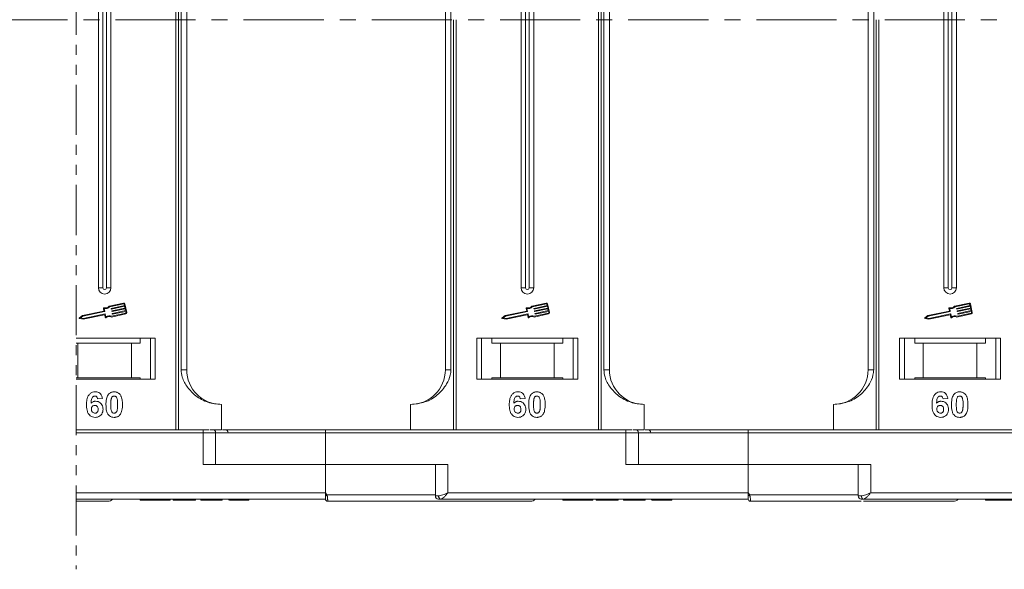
# Model space of a CAD drawing. Header units: millimetres. Extents: x -765 to 710, y 139 to 1172.
# Tile 24 of 76: x 181 to 337, y 358 to 445. Entities that reach past the tile are written whole.
import ezdxf

# ---------------------------------------------------------------- set-up
doc = ezdxf.new("R2010")
doc.units = ezdxf.units.MM
doc.linetypes.add('CENTERX2', pattern=[20.32, 12.7, -2.54, 2.54, -2.54])
doc.linetypes.add('PHANTOM2', pattern=[31.75, 15.875, -3.175, 3.175, -3.175, 3.175, -3.175])

msp = doc.modelspace()

# ---------------------------------------------------------------- linework, layer by layer
at = {"color": 3, "linetype": 'PHANTOM2', "lineweight": 9, "ltscale": 0.5}
msp.add_line((190.394, 530.418), (190.393, 358.354), dxfattribs=at)
at = {"color": 7, "linetype": 'Continuous', "lineweight": 15}
for p, q in [((206.201, 510.493), (206.201, 445.493)), ((206.62, 445.493), (206.62, 510.493)), ((273.201, 510.493), (273.201, 445.493)), ((273.62, 445.493), (273.62, 510.493)), ((207.028, 500.993), (207.028, 445.493)), ((207.913, 445.493), (207.913, 500.993)), ((248.913, 500.993), (248.913, 445.493)), ((249.798, 445.493), (249.798, 500.993)), ((274.028, 500.993), (274.028, 445.493)), ((274.913, 445.493), (274.913, 500.993)), ((315.913, 500.993), (315.913, 445.493)), ((316.798, 445.493), (316.798, 500.993)), ((193.913, 487.993), (193.913, 445.493)), ((194.628, 487.993), (194.628, 445.493)), ((195.198, 445.493), (195.198, 487.993)), ((195.913, 445.493), (195.913, 487.993)), ((260.913, 487.993), (260.913, 445.493)), ((261.628, 487.993), (261.628, 445.493)), ((262.198, 445.493), (262.198, 487.993)), ((262.913, 445.493), (262.913, 487.993)), ((327.913, 487.993), (327.913, 445.493)), ((328.628, 487.993), (328.628, 445.493)), ((329.198, 445.493), (329.198, 487.993)), ((329.913, 445.493), (329.913, 487.993)), ((193.913, 445.493), (193.913, 402.993)), ((194.628, 445.493), (194.628, 402.993)), ((195.198, 402.993), (195.198, 445.493)), ((195.913, 402.993), (195.913, 445.493)), ((206.201, 445.493), (206.201, 380.493)), ((206.62, 380.493), (206.62, 445.493)), ((207.028, 445.493), (207.028, 389.993)), ((207.913, 389.993), (207.913, 445.493)), ((248.913, 445.493), (248.913, 389.993)), ((249.798, 389.993), (249.798, 445.493)), ((250.206, 445.493), (250.206, 380.493)), ((250.625, 380.493), (250.625, 445.493)), ((260.913, 445.493), (260.913, 402.993)), ((261.628, 445.493), (261.628, 402.993)), ((262.198, 402.993), (262.198, 445.493)), ((262.913, 402.993), (262.913, 445.493)), ((273.201, 445.493), (273.201, 380.493)), ((273.62, 380.493), (273.62, 445.493)), ((274.028, 445.493), (274.028, 389.993)), ((274.913, 389.993), (274.913, 445.493)), ((315.913, 445.493), (315.913, 389.993)), ((316.798, 389.993), (316.798, 445.493)), ((317.206, 445.493), (317.206, 380.493)), ((317.625, 380.493), (317.625, 445.493)), ((327.913, 445.493), (327.913, 402.993)), ((328.628, 445.493), (328.628, 402.993)), ((329.198, 402.993), (329.198, 445.493)), ((329.913, 402.993), (329.913, 445.493)), ((194.628, 402.993), (193.913, 402.993)), ((195.913, 402.993), (195.198, 402.993)), ((261.628, 402.993), (260.913, 402.993)), ((262.913, 402.993), (262.198, 402.993)), ((328.628, 402.993), (327.913, 402.993)), ((329.913, 402.993), (329.198, 402.993)), ((194.709, 399.747), (194.803, 399.303)), ((194.842, 399.685), (194.936, 399.241)), ((197.909, 400.56), (195.631, 400.078)), ((197.934, 400.445), (195.691, 399.971)), ((195.959, 399.637), (195.947, 399.695)), ((195.969, 399.73), (198.052, 400.17)), ((198.076, 400.055), (195.994, 399.615)), ((196.054, 399.327), (198.137, 399.767)), ((198.161, 399.652), (196.079, 399.212)), ((198.052, 400.17), (198.003, 400.399)), ((198.137, 399.767), (198.076, 400.055)), ((198.41, 399.045), (198.118, 400.424)), ((198.222, 399.365), (198.161, 399.652)), ((261.709, 399.747), (261.803, 399.303)), ((261.842, 399.685), (261.936, 399.241)), ((264.909, 400.56), (262.631, 400.078)), ((264.934, 400.445), (262.691, 399.971)), ((262.959, 399.637), (262.947, 399.695)), ((262.969, 399.73), (265.052, 400.17)), ((265.076, 400.055), (262.994, 399.615)), ((263.054, 399.327), (265.137, 399.767)), ((265.161, 399.652), (263.079, 399.212)), ((265.052, 400.17), (265.003, 400.399)), ((265.137, 399.767), (265.076, 400.055)), ((265.41, 399.045), (265.118, 400.424)), ((265.222, 399.365), (265.161, 399.652)), ((328.709, 399.747), (328.803, 399.303)), ((328.842, 399.685), (328.936, 399.241)), ((331.909, 400.56), (329.631, 400.078)), ((331.934, 400.445), (329.691, 399.971)), ((329.959, 399.637), (329.947, 399.695)), ((329.969, 399.73), (332.052, 400.17)), ((332.076, 400.055), (329.994, 399.615)), ((330.054, 399.327), (332.137, 399.767)), ((332.161, 399.652), (330.079, 399.212)), ((332.052, 400.17), (332.003, 400.399)), ((332.137, 399.767), (332.076, 400.055)), ((332.41, 399.045), (332.118, 400.424)), ((332.222, 399.365), (332.161, 399.652)), ((191.404, 398.585), (190.902, 398.234)), ((190.924, 398.128), (191.525, 398.01)), ((191.452, 398.475), (191.082, 398.217)), ((191.082, 398.217), (191.524, 398.13)), ((194.803, 399.303), (191.404, 398.585)), ((194.913, 399.206), (191.452, 398.475)), ((191.524, 398.13), (194.986, 398.862)), ((191.525, 398.01), (194.895, 398.722)), ((194.93, 398.7), (195.018, 398.284)), ((195.021, 398.839), (195.114, 398.395)), ((195.995, 398.355), (198.274, 398.836)), ((196.007, 398.477), (198.249, 398.951)), ((196.044, 399.235), (196.032, 399.293)), ((196.129, 398.833), (196.117, 398.89)), ((196.139, 398.925), (198.222, 399.365)), ((198.246, 399.25), (196.163, 398.81)), ((198.295, 399.02), (198.246, 399.25)), ((258.404, 398.585), (257.902, 398.234)), ((257.924, 398.128), (258.525, 398.01)), ((258.452, 398.475), (258.082, 398.217)), ((258.082, 398.217), (258.524, 398.13)), ((261.803, 399.303), (258.404, 398.585)), ((261.913, 399.206), (258.452, 398.475)), ((258.524, 398.13), (261.986, 398.862)), ((258.525, 398.01), (261.895, 398.722)), ((261.93, 398.7), (262.018, 398.284)), ((262.021, 398.839), (262.114, 398.395)), ((262.995, 398.355), (265.274, 398.836)), ((263.007, 398.477), (265.249, 398.951)), ((263.044, 399.235), (263.032, 399.293)), ((263.129, 398.833), (263.117, 398.89)), ((263.139, 398.925), (265.222, 399.365)), ((265.246, 399.25), (263.163, 398.81)), ((265.295, 399.02), (265.246, 399.25)), ((325.404, 398.585), (324.902, 398.234)), ((324.924, 398.128), (325.525, 398.01)), ((325.452, 398.475), (325.082, 398.217)), ((325.082, 398.217), (325.524, 398.13)), ((328.803, 399.303), (325.404, 398.585)), ((328.913, 399.206), (325.452, 398.475)), ((325.524, 398.13), (328.986, 398.862)), ((325.525, 398.01), (328.895, 398.722)), ((328.93, 398.7), (329.018, 398.284)), ((329.021, 398.839), (329.114, 398.395)), ((329.995, 398.355), (332.274, 398.836)), ((330.007, 398.477), (332.249, 398.951)), ((330.044, 399.235), (330.032, 399.293)), ((330.129, 398.833), (330.117, 398.89)), ((330.139, 398.925), (332.222, 399.365)), ((332.246, 399.25), (330.163, 398.81)), ((332.295, 399.02), (332.246, 399.25)), ((202.913, 394.993), (190.393, 394.993)), ((200.527, 394.193), (200.527, 394.993)), ((202.163, 394.993), (202.163, 388.493)), ((202.913, 388.493), (202.913, 394.993)), ((269.913, 394.993), (253.913, 394.993)), ((253.913, 394.993), (253.913, 388.493)), ((254.663, 388.493), (254.663, 394.993)), ((256.299, 394.993), (256.299, 394.193)), ((267.527, 394.193), (267.527, 394.993)), ((269.163, 394.993), (269.163, 388.493)), ((269.913, 388.493), (269.913, 394.993)), ((336.913, 394.993), (320.913, 394.993)), ((320.913, 394.993), (320.913, 388.493)), ((321.663, 388.493), (321.663, 394.993)), ((323.299, 394.993), (323.299, 394.193)), ((334.527, 394.193), (334.527, 394.993)), ((336.163, 394.993), (336.163, 388.493)), ((336.913, 388.493), (336.913, 394.993)), ((190.393, 394.193), (190.663, 394.193)), ((190.663, 394.193), (190.663, 388.693)), ((190.663, 394.193), (199.163, 394.193)), ((199.163, 388.693), (199.163, 394.193)), ((199.163, 394.193), (200.527, 394.193)), ((256.299, 394.193), (257.663, 394.193)), ((257.663, 394.193), (257.663, 388.693)), ((257.663, 394.193), (266.163, 394.193)), ((266.163, 388.693), (266.163, 394.193)), ((266.163, 394.193), (267.527, 394.193)), ((323.299, 394.193), (324.663, 394.193)), ((324.663, 394.193), (324.663, 388.693)), ((324.663, 394.193), (333.163, 394.193)), ((333.163, 388.693), (333.163, 394.193)), ((333.163, 394.193), (334.527, 394.193)), ((190.663, 388.693), (190.393, 388.693)), ((190.663, 388.693), (199.163, 388.693)), ((200.527, 388.693), (199.163, 388.693)), ((200.527, 388.693), (200.527, 388.493)), ((207.028, 389.993), (207.913, 389.993)), ((248.913, 389.993), (249.798, 389.993)), ((257.663, 388.693), (256.299, 388.693)), ((256.299, 388.493), (256.299, 388.693)), ((257.663, 388.693), (266.163, 388.693)), ((267.527, 388.693), (266.163, 388.693)), ((267.527, 388.693), (267.527, 388.493)), ((274.028, 389.993), (274.913, 389.993)), ((315.913, 389.993), (316.798, 389.993)), ((324.663, 388.693), (323.299, 388.693)), ((323.299, 388.493), (323.299, 388.693)), ((324.663, 388.693), (333.163, 388.693)), ((334.527, 388.693), (333.163, 388.693)), ((334.527, 388.693), (334.527, 388.493)), ((190.393, 388.493), (202.913, 388.493)), ((253.913, 388.493), (269.913, 388.493)), ((320.913, 388.493), (336.913, 388.493)), ((194.554, 385.449), (193.785, 385.365)), ((261.554, 385.449), (260.785, 385.365)), ((328.554, 385.449), (327.785, 385.365)), ((213.413, 384.493), (213.413, 380.493)), ((243.413, 380.493), (243.413, 384.493)), ((280.413, 384.493), (280.413, 380.493)), ((310.413, 380.493), (310.413, 384.493)), ((210.501, 380.493), (190.393, 380.493)), ((190.393, 379.993), (210.501, 379.993)), ((210.501, 379.993), (210.501, 380.493)), ((210.501, 379.993), (210.501, 374.993)), ((210.501, 379.993), (212.501, 379.993)), ((211.639, 380.493), (213.413, 380.493)), ((212.501, 374.993), (212.501, 379.993)), ((212.501, 379.993), (229.913, 379.993)), ((229.913, 379.993), (229.913, 380.493)), ((277.501, 380.493), (229.913, 380.493)), ((229.913, 374.993), (229.913, 379.993)), ((229.913, 379.993), (277.501, 379.993)), ((277.501, 379.993), (277.501, 380.493)), ((277.501, 379.993), (277.501, 374.993)), ((277.501, 379.993), (279.501, 379.993)), ((278.639, 380.493), (280.413, 380.493)), ((279.501, 374.993), (279.501, 379.993)), ((279.501, 379.993), (296.913, 379.993)), ((296.913, 379.993), (296.913, 380.493)), ((344.501, 380.493), (296.913, 380.493)), ((296.913, 374.993), (296.913, 379.993)), ((296.913, 379.993), (344.501, 379.993)), ((210.501, 374.993), (229.913, 374.993)), ((229.913, 374.993), (229.913, 370.493)), ((249.325, 374.993), (229.913, 374.993)), ((247.325, 374.993), (247.325, 369.993)), ((249.325, 370.493), (249.325, 374.993)), ((277.501, 374.993), (296.913, 374.993)), ((316.325, 374.993), (296.913, 374.993)), ((296.913, 374.993), (296.913, 370.493)), ((314.325, 374.993), (314.325, 369.993)), ((316.325, 370.493), (316.325, 374.993)), ((229.913, 370.493), (190.393, 370.493)), ((229.913, 370.493), (230.147, 370.143)), ((230.147, 370.143), (247.325, 370.143)), ((247.325, 369.993), (247.834, 369.993)), ((296.913, 370.493), (249.325, 370.493)), ((296.913, 370.493), (297.147, 370.143)), ((297.147, 370.143), (314.325, 370.143)), ((314.325, 369.993), (314.834, 369.993)), ((363.913, 370.493), (316.325, 370.493)), ((190.393, 369.493), (229.913, 369.493)), ((200.541, 369.493), (200.541, 369.293)), ((202.906, 369.293), (202.906, 369.493)), ((205.285, 369.493), (205.285, 369.293)), ((205.798, 369.293), (205.798, 369.493)), ((205.798, 369.293), (209.323, 369.293)), ((209.323, 369.493), (209.323, 369.293)), ((210.157, 369.493), (210.157, 369.293)), ((210.157, 369.293), (210.477, 369.293)), ((210.477, 369.493), (210.477, 369.293)), ((210.477, 369.293), (212.593, 369.293)), ((212.593, 369.293), (212.593, 369.493)), ((212.593, 369.293), (213.554, 369.293)), ((213.554, 369.493), (213.554, 369.293)), ((214.58, 369.493), (214.58, 369.293)), ((214.689, 369.493), (214.689, 369.293)), ((216.24, 369.493), (216.24, 369.293)), ((217.785, 369.493), (217.785, 369.293)), ((230.263, 369.143), (230.263, 369.143)), ((248.207, 369.493), (296.913, 369.493)), ((267.541, 369.493), (267.541, 369.293)), ((269.906, 369.293), (269.906, 369.493)), ((272.285, 369.493), (272.285, 369.293)), ((272.798, 369.293), (272.798, 369.493)), ((272.798, 369.293), (276.323, 369.293)), ((276.323, 369.493), (276.323, 369.293)), ((277.157, 369.493), (277.157, 369.293)), ((277.157, 369.293), (277.477, 369.293)), ((277.477, 369.493), (277.477, 369.293)), ((277.477, 369.293), (279.593, 369.293)), ((279.593, 369.293), (279.593, 369.493)), ((279.593, 369.293), (280.554, 369.293)), ((280.554, 369.493), (280.554, 369.293)), ((281.58, 369.493), (281.58, 369.293)), ((281.689, 369.493), (281.689, 369.293)), ((283.24, 369.493), (283.24, 369.293)), ((284.785, 369.493), (284.785, 369.293)), ((297.263, 369.143), (297.263, 369.143)), ((315.207, 369.493), (363.913, 369.493)), ((334.541, 369.493), (334.541, 369.293)), ((336.906, 369.293), (336.906, 369.493))]:
    msp.add_line(p, q, dxfattribs=at)
at = {"color": 1, "linetype": 'CENTERX2', "lineweight": 13}
msp.add_line((534.443, 445.493), (-303.64, 445.493), dxfattribs=at)
at = {"color": 7, "linetype": 'Continuous', "lineweight": 15}
for centre, radius, start, end in [((194.913, 402.993), 1, 180, 0), ((194.913, 402.993), 0.285, 180, 0), ((261.913, 402.993), 1, 180, 0), ((261.913, 402.993), 0.285, 180, 0), ((328.913, 402.993), 1, 180, 0), ((328.913, 402.993), 0.285, 180, 0), ((194.766, 399.76), 0.0587, 76.41469, 191.9297), ((194.985, 400.665), 0.873, 256.41469, 317.74736), ((194.985, 400.665), 0.99, 261.69305, 315.48899), ((195.975, 399.701), 0.0294, 101.9297, 191.9297), ((195.987, 399.643), 0.0294, 191.9297, 281.9297), ((197.946, 400.387), 0.176, 11.9297, 101.9297), ((197.946, 400.387), 0.0587, 11.9297, 101.9297), ((261.766, 399.76), 0.0587, 76.41469, 191.9297), ((261.985, 400.665), 0.873, 256.41469, 317.74736), ((261.985, 400.665), 0.99, 261.69305, 315.48899), ((262.975, 399.701), 0.0294, 101.9297, 191.9297), ((262.987, 399.643), 0.0294, 191.9297, 281.9297), ((264.946, 400.387), 0.176, 11.9297, 101.9297), ((264.946, 400.387), 0.0587, 11.9297, 101.9297), ((328.766, 399.76), 0.0587, 76.41469, 191.9297), ((328.985, 400.665), 0.873, 256.41469, 317.74736), ((328.985, 400.665), 0.99, 261.69305, 315.48899), ((329.975, 399.701), 0.0294, 101.9297, 191.9297), ((329.987, 399.643), 0.0294, 191.9297, 281.9297), ((331.946, 400.387), 0.176, 11.9297, 101.9297), ((331.946, 400.387), 0.0587, 11.9297, 101.9297), ((190.936, 398.186), 0.0587, 124.95116, 258.90824), ((194.901, 398.694), 0.0294, 11.9297, 101.9297), ((194.907, 399.235), 0.0294, 281.9297, 11.9297), ((194.992, 398.833), 0.0294, 11.9297, 101.9297), ((195.075, 398.296), 0.0587, 191.9297, 307.44471), ((195.642, 397.557), 0.873, 66.11204, 127.44471), ((195.642, 397.557), 0.99, 68.37041, 122.16635), ((196.06, 399.299), 0.0294, 101.9297, 191.9297), ((196.072, 399.241), 0.0294, 191.9297, 281.9297), ((196.145, 398.896), 0.0294, 101.9297, 191.9297), ((196.157, 398.839), 0.0294, 191.9297, 281.9297), ((198.237, 399.008), 0.0587, 281.9297, 11.9297), ((198.237, 399.008), 0.176, 281.9297, 11.9297), ((257.936, 398.186), 0.0587, 124.95116, 258.90824), ((261.901, 398.694), 0.0294, 11.9297, 101.9297), ((261.907, 399.235), 0.0294, 281.9297, 11.9297), ((261.992, 398.833), 0.0294, 11.9297, 101.9297), ((262.075, 398.296), 0.0587, 191.9297, 307.44471), ((262.642, 397.557), 0.873, 66.11204, 127.44471), ((262.642, 397.557), 0.99, 68.37041, 122.16635), ((263.06, 399.299), 0.0294, 101.9297, 191.9297), ((263.072, 399.241), 0.0294, 191.9297, 281.9297), ((263.145, 398.896), 0.0294, 101.9297, 191.9297), ((263.157, 398.839), 0.0294, 191.9297, 281.9297), ((265.237, 399.008), 0.0587, 281.9297, 11.9297), ((265.237, 399.008), 0.176, 281.9297, 11.9297), ((324.936, 398.186), 0.0587, 124.95116, 258.90824), ((328.901, 398.694), 0.0294, 11.9297, 101.9297), ((328.907, 399.235), 0.0294, 281.9297, 11.9297), ((328.992, 398.833), 0.0294, 11.9297, 101.9297), ((329.075, 398.296), 0.0587, 191.9297, 307.44471), ((329.642, 397.557), 0.873, 66.11204, 127.44471), ((329.642, 397.557), 0.99, 68.37041, 122.16635), ((330.06, 399.299), 0.0294, 101.9297, 191.9297), ((330.072, 399.241), 0.0294, 191.9297, 281.9297), ((330.145, 398.896), 0.0294, 101.9297, 191.9297), ((330.157, 398.839), 0.0294, 191.9297, 281.9297), ((332.237, 399.008), 0.0587, 281.9297, 11.9297), ((332.237, 399.008), 0.176, 281.9297, 11.9297), ((213.413, 389.993), 5.5, 180, 270), ((243.413, 389.993), 5.5, 270, 0), ((280.413, 389.993), 5.5, 180, 270), ((310.413, 389.993), 5.5, 270, 0), ((212.001, 379.993), 0.5, 0, 90), ((213.985, 379.993), 0.5, 0, 90), ((279.001, 379.993), 0.5, 0, 90), ((280.985, 379.993), 0.5, 0, 90), ((194.369, 437.07), 75.89, 297.92809, 298.12821), ((247.825, 369.993), 0.5, 180, 270), ((248.281, 369.937), 0.451, 172.91869, 260.47981), ((261.369, 437.07), 75.89, 297.92809, 298.12821), ((314.825, 369.993), 0.5, 180, 270), ((315.281, 369.937), 0.451, 172.91869, 260.47981), ((195.413, 370.143), 1, 270, 319.04573), ((230.263, 369.493), 0.35, 180.00041, 270.00191), ((262.413, 370.143), 1, 270, 319.04573), ((297.263, 369.493), 0.35, 180.00041, 270.00191), ((329.413, 370.143), 1, 270, 319.04573)]:
    msp.add_arc(centre, radius, start, end, dxfattribs=at)
for points, knots in [([(207.028, 389.993), (207.071, 389.602), (207.182, 388.604), (208.006, 387.149), (209.376, 385.737), (211.241, 384.7), (212.692, 384.562), (213.413, 384.493)], [0, 0, 0, 0, 0.1257134, 0.3212757, 0.5244662, 0.763484, 1, 1, 1, 1]), ([(243.413, 384.493), (244.173, 384.569), (245.693, 384.722), (247.715, 385.912), (249.047, 387.462), (249.707, 388.907), (249.774, 389.699), (249.798, 389.993)], [0, 0, 0, 0, 0.24909619, 0.49824278, 0.74520496, 0.90540997, 1, 1, 1, 1]), ([(274.028, 389.993), (274.071, 389.602), (274.182, 388.604), (275.006, 387.149), (276.376, 385.737), (278.241, 384.7), (279.692, 384.562), (280.413, 384.493)], [0, 0, 0, 0, 0.1257134, 0.3212757, 0.5244662, 0.763484, 1, 1, 1, 1]), ([(310.413, 384.493), (311.173, 384.569), (312.693, 384.722), (314.715, 385.912), (316.047, 387.462), (316.707, 388.907), (316.774, 389.699), (316.798, 389.993)], [0, 0, 0, 0, 0.24909619, 0.49824278, 0.74520496, 0.90540997, 1, 1, 1, 1]), ([(192.041, 384.439), (192.044, 384.572), (192.053, 384.974), (192.143, 385.53), (192.422, 386.038), (192.768, 386.341), (193.138, 386.479), (193.372, 386.489), (193.456, 386.493)], [0, 0, 0, 0, 0.1423372, 0.4291269, 0.5899433, 0.7512055, 0.9098946, 1, 1, 1, 1]), ([(193.358, 385.826), (193.304, 385.821), (193.195, 385.81), (193.043, 385.71), (192.901, 385.538), (192.793, 385.176), (192.769, 384.876), (192.752, 384.671)], [0, 0, 0, 0, 0.1120492, 0.2243802, 0.3701146, 0.5702758, 1, 1, 1, 1]), ([(193.785, 385.365), (193.772, 385.442), (193.753, 385.564), (193.662, 385.709), (193.557, 385.789), (193.449, 385.822), (193.383, 385.825), (193.358, 385.826)], [0, 0, 0, 0, 0.33384, 0.5245467, 0.7163724, 0.8918244, 1, 1, 1, 1]), ([(193.456, 386.493), (193.592, 386.482), (193.838, 386.463), (194.151, 386.279), (194.392, 386.002), (194.508, 385.705), (194.544, 385.506), (194.554, 385.449)], [0, 0, 0, 0, 0.24269082, 0.43900235, 0.63500599, 0.89505866, 1, 1, 1, 1]), ([(195.118, 384.474), (195.12, 384.607), (195.126, 384.91), (195.198, 385.438), (195.339, 385.858), (195.497, 386.064), (195.514, 386.087)], [0, 0, 0, 0, 0.2373811, 0.5389182, 0.9490817, 1, 1, 1, 1]), ([(195.514, 386.087), (195.558, 386.137), (195.648, 386.239), (195.817, 386.354), (196.006, 386.437), (196.175, 386.475), (196.317, 386.49), (196.389, 386.492), (196.426, 386.493)], [0, 0, 0, 0, 0.1937762, 0.3936, 0.5878635, 0.7889077, 0.894169, 1, 1, 1, 1]), ([(195.973, 385.434), (195.997, 385.503), (196.035, 385.615), (196.143, 385.741), (196.267, 385.807), (196.366, 385.824), (196.42, 385.826), (196.426, 385.826)], [0, 0, 0, 0, 0.3348035, 0.5425606, 0.750382, 0.9707212, 1, 1, 1, 1]), ([(196.426, 386.493), (196.493, 386.491), (196.627, 386.486), (196.825, 386.442), (197.016, 386.365), (197.161, 386.266), (197.268, 386.168), (197.316, 386.111), (197.341, 386.082)], [0, 0, 0, 0, 0.1926273, 0.3886837, 0.5820134, 0.7832006, 0.8910383, 1, 1, 1, 1]), ([(196.426, 385.826), (196.483, 385.82), (196.584, 385.81), (196.713, 385.736), (196.823, 385.595), (196.923, 385.324), (196.959, 384.928), (196.963, 384.621), (196.964, 384.466)], [0, 0, 0, 0, 0.10564606, 0.18622129, 0.26704196, 0.43154058, 0.71270762, 1, 1, 1, 1]), ([(197.341, 386.082), (197.38, 386.028), (197.46, 385.918), (197.565, 385.686), (197.655, 385.391), (197.705, 385.06), (197.73, 384.75), (197.732, 384.561), (197.734, 384.466)], [0, 0, 0, 0, 0.118432, 0.2393289, 0.4494336, 0.6641784, 0.8318201, 1, 1, 1, 1]), ([(259.041, 384.439), (259.044, 384.572), (259.053, 384.974), (259.143, 385.53), (259.422, 386.038), (259.768, 386.341), (260.138, 386.479), (260.372, 386.489), (260.456, 386.493)], [0, 0, 0, 0, 0.1423372, 0.4291269, 0.5899433, 0.7512055, 0.9098946, 1, 1, 1, 1]), ([(260.358, 385.826), (260.304, 385.821), (260.195, 385.81), (260.043, 385.71), (259.901, 385.538), (259.793, 385.176), (259.769, 384.876), (259.752, 384.671)], [0, 0, 0, 0, 0.1120492, 0.2243802, 0.3701146, 0.5702758, 1, 1, 1, 1]), ([(260.785, 385.365), (260.772, 385.442), (260.753, 385.564), (260.662, 385.709), (260.557, 385.789), (260.449, 385.822), (260.383, 385.825), (260.358, 385.826)], [0, 0, 0, 0, 0.33384, 0.5245467, 0.7163724, 0.8918244, 1, 1, 1, 1]), ([(260.456, 386.493), (260.592, 386.482), (260.838, 386.463), (261.151, 386.279), (261.392, 386.002), (261.508, 385.705), (261.544, 385.506), (261.554, 385.449)], [0, 0, 0, 0, 0.24269082, 0.43900235, 0.63500599, 0.89505866, 1, 1, 1, 1]), ([(262.118, 384.474), (262.12, 384.607), (262.126, 384.91), (262.198, 385.438), (262.339, 385.858), (262.497, 386.064), (262.514, 386.087)], [0, 0, 0, 0, 0.2373811, 0.5389182, 0.9490817, 1, 1, 1, 1]), ([(262.514, 386.087), (262.558, 386.137), (262.648, 386.239), (262.817, 386.354), (263.006, 386.437), (263.175, 386.475), (263.317, 386.49), (263.389, 386.492), (263.426, 386.493)], [0, 0, 0, 0, 0.1937762, 0.3936, 0.5878635, 0.7889077, 0.894169, 1, 1, 1, 1]), ([(262.973, 385.434), (262.997, 385.503), (263.035, 385.615), (263.143, 385.741), (263.267, 385.807), (263.366, 385.824), (263.42, 385.826), (263.426, 385.826)], [0, 0, 0, 0, 0.3348035, 0.5425606, 0.750382, 0.9707212, 1, 1, 1, 1]), ([(263.426, 386.493), (263.493, 386.491), (263.627, 386.486), (263.825, 386.442), (264.016, 386.365), (264.161, 386.266), (264.268, 386.168), (264.316, 386.111), (264.341, 386.082)], [0, 0, 0, 0, 0.1926273, 0.3886837, 0.5820134, 0.7832006, 0.8910383, 1, 1, 1, 1]), ([(263.426, 385.826), (263.483, 385.82), (263.584, 385.81), (263.713, 385.736), (263.823, 385.595), (263.923, 385.324), (263.959, 384.928), (263.963, 384.621), (263.964, 384.466)], [0, 0, 0, 0, 0.10564606, 0.18622129, 0.26704196, 0.43154058, 0.71270762, 1, 1, 1, 1]), ([(264.341, 386.082), (264.38, 386.028), (264.46, 385.918), (264.565, 385.686), (264.655, 385.391), (264.705, 385.06), (264.73, 384.75), (264.732, 384.561), (264.734, 384.466)], [0, 0, 0, 0, 0.118432, 0.2393289, 0.4494336, 0.6641784, 0.8318201, 1, 1, 1, 1]), ([(326.041, 384.439), (326.044, 384.572), (326.053, 384.974), (326.143, 385.53), (326.422, 386.038), (326.768, 386.341), (327.138, 386.479), (327.372, 386.489), (327.456, 386.493)], [0, 0, 0, 0, 0.1423372, 0.4291269, 0.5899433, 0.7512055, 0.9098946, 1, 1, 1, 1]), ([(327.358, 385.826), (327.304, 385.821), (327.195, 385.81), (327.043, 385.71), (326.901, 385.538), (326.793, 385.176), (326.769, 384.876), (326.752, 384.671)], [0, 0, 0, 0, 0.1120492, 0.2243802, 0.3701146, 0.5702758, 1, 1, 1, 1]), ([(327.785, 385.365), (327.772, 385.442), (327.753, 385.564), (327.662, 385.709), (327.557, 385.789), (327.449, 385.822), (327.383, 385.825), (327.358, 385.826)], [0, 0, 0, 0, 0.33384, 0.5245467, 0.7163724, 0.8918244, 1, 1, 1, 1]), ([(327.456, 386.493), (327.592, 386.482), (327.838, 386.463), (328.151, 386.279), (328.392, 386.002), (328.508, 385.705), (328.544, 385.506), (328.554, 385.449)], [0, 0, 0, 0, 0.24269082, 0.43900235, 0.63500599, 0.89505866, 1, 1, 1, 1]), ([(329.118, 384.474), (329.12, 384.607), (329.126, 384.91), (329.198, 385.438), (329.339, 385.858), (329.497, 386.064), (329.514, 386.087)], [0, 0, 0, 0, 0.2373811, 0.5389182, 0.9490817, 1, 1, 1, 1]), ([(329.514, 386.087), (329.558, 386.137), (329.648, 386.239), (329.817, 386.354), (330.006, 386.437), (330.175, 386.475), (330.317, 386.49), (330.389, 386.492), (330.426, 386.493)], [0, 0, 0, 0, 0.1937762, 0.3936, 0.5878635, 0.7889077, 0.894169, 1, 1, 1, 1]), ([(329.973, 385.434), (329.997, 385.503), (330.035, 385.615), (330.143, 385.741), (330.267, 385.807), (330.366, 385.824), (330.42, 385.826), (330.426, 385.826)], [0, 0, 0, 0, 0.3348035, 0.5425606, 0.750382, 0.9707212, 1, 1, 1, 1]), ([(330.426, 386.493), (330.493, 386.491), (330.627, 386.486), (330.825, 386.442), (331.016, 386.365), (331.161, 386.266), (331.268, 386.168), (331.316, 386.111), (331.341, 386.082)], [0, 0, 0, 0, 0.1926273, 0.3886837, 0.5820134, 0.7832006, 0.8910383, 1, 1, 1, 1]), ([(330.426, 385.826), (330.483, 385.82), (330.584, 385.81), (330.713, 385.736), (330.823, 385.595), (330.923, 385.324), (330.959, 384.928), (330.963, 384.621), (330.964, 384.466)], [0, 0, 0, 0, 0.10564606, 0.18622129, 0.26704196, 0.43154058, 0.71270762, 1, 1, 1, 1]), ([(331.341, 386.082), (331.38, 386.028), (331.46, 385.918), (331.565, 385.686), (331.655, 385.391), (331.705, 385.06), (331.73, 384.75), (331.732, 384.561), (331.734, 384.466)], [0, 0, 0, 0, 0.118432, 0.2393289, 0.4494336, 0.6641784, 0.8318201, 1, 1, 1, 1]), ([(193.399, 382.442), (193.263, 382.452), (192.992, 382.474), (192.632, 382.675), (192.34, 382.98), (192.1, 383.516), (192.045, 384.026), (192.042, 384.381), (192.041, 384.439)], [0, 0, 0, 0, 0.1482689, 0.2976473, 0.4424214, 0.6078512, 0.9356585, 1, 1, 1, 1]), ([(192.752, 384.671), (192.798, 384.719), (192.893, 384.817), (193.038, 384.909), (193.165, 384.958), (193.264, 384.986), (193.368, 385.002), (193.439, 385.005), (193.475, 385.006)], [0, 0, 0, 0, 0.2436536, 0.4957602, 0.6178923, 0.7415029, 0.8700251, 1, 1, 1, 1]), ([(192.81, 383.764), (192.815, 383.846), (192.823, 383.982), (192.915, 384.152), (193.037, 384.26), (193.185, 384.329), (193.293, 384.336), (193.345, 384.339)], [0, 0, 0, 0, 0.27672092, 0.45687046, 0.63700743, 0.8240683, 1, 1, 1, 1]), ([(193.345, 384.339), (193.413, 384.334), (193.538, 384.324), (193.698, 384.229), (193.817, 384.094), (193.879, 383.91), (193.885, 383.777), (193.887, 383.707)], [0, 0, 0, 0, 0.2137567, 0.3949441, 0.5765849, 0.7773109, 1, 1, 1, 1]), ([(193.475, 385.006), (193.61, 384.993), (193.883, 384.969), (194.231, 384.753), (194.497, 384.451), (194.638, 384.098), (194.651, 383.855), (194.657, 383.746)], [0, 0, 0, 0, 0.2102159, 0.4219747, 0.6200164, 0.8310369, 1, 1, 1, 1]), ([(196.426, 382.442), (196.291, 382.452), (196.019, 382.472), (195.665, 382.67), (195.377, 382.984), (195.144, 383.595), (195.129, 384.115), (195.118, 384.474)], [0, 0, 0, 0, 0.1475277, 0.2965695, 0.43214, 0.6087374, 1, 1, 1, 1]), ([(195.887, 384.466), (195.888, 384.532), (195.889, 384.666), (195.895, 384.847), (195.905, 385.008), (195.919, 385.151), (195.937, 385.294), (195.961, 385.387), (195.973, 385.434)], [0, 0, 0, 0, 0.20527, 0.4106157, 0.5571475, 0.7038444, 0.8514751, 1, 1, 1, 1]), ([(196.426, 383.108), (196.358, 383.116), (196.248, 383.129), (196.119, 383.216), (196.016, 383.366), (195.923, 383.638), (195.894, 384.028), (195.889, 384.319), (195.887, 384.466)], [0, 0, 0, 0, 0.125351, 0.2021974, 0.2791824, 0.4597421, 0.727968, 1, 1, 1, 1]), ([(196.964, 384.466), (196.964, 384.399), (196.963, 384.266), (196.957, 384.085), (196.947, 383.924), (196.933, 383.782), (196.914, 383.64), (196.89, 383.547), (196.879, 383.501)], [0, 0, 0, 0, 0.2059417, 0.4119594, 0.558149, 0.7045024, 0.8518015, 1, 1, 1, 1]), ([(197.734, 384.466), (197.731, 384.332), (197.726, 384.029), (197.656, 383.509), (197.518, 383.086), (197.36, 382.878), (197.338, 382.848)], [0, 0, 0, 0, 0.2366286, 0.5373614, 0.9329864, 1, 1, 1, 1]), ([(260.399, 382.442), (260.263, 382.452), (259.992, 382.474), (259.632, 382.675), (259.34, 382.98), (259.1, 383.516), (259.045, 384.026), (259.042, 384.381), (259.041, 384.439)], [0, 0, 0, 0, 0.1482689, 0.2976473, 0.4424214, 0.6078512, 0.9356585, 1, 1, 1, 1]), ([(259.752, 384.671), (259.798, 384.719), (259.893, 384.817), (260.038, 384.909), (260.165, 384.958), (260.264, 384.986), (260.368, 385.002), (260.439, 385.005), (260.475, 385.006)], [0, 0, 0, 0, 0.2436536, 0.4957602, 0.6178923, 0.7415029, 0.8700251, 1, 1, 1, 1]), ([(259.81, 383.764), (259.815, 383.846), (259.823, 383.982), (259.915, 384.152), (260.037, 384.26), (260.185, 384.329), (260.293, 384.336), (260.345, 384.339)], [0, 0, 0, 0, 0.27672092, 0.45687046, 0.63700743, 0.8240683, 1, 1, 1, 1]), ([(260.345, 384.339), (260.413, 384.334), (260.538, 384.324), (260.698, 384.229), (260.817, 384.094), (260.879, 383.91), (260.885, 383.777), (260.887, 383.707)], [0, 0, 0, 0, 0.2137567, 0.3949441, 0.5765849, 0.7773109, 1, 1, 1, 1]), ([(260.475, 385.006), (260.61, 384.993), (260.883, 384.969), (261.231, 384.753), (261.497, 384.451), (261.638, 384.098), (261.651, 383.855), (261.657, 383.746)], [0, 0, 0, 0, 0.2102159, 0.4219747, 0.6200164, 0.8310369, 1, 1, 1, 1]), ([(263.426, 382.442), (263.291, 382.452), (263.019, 382.472), (262.665, 382.67), (262.377, 382.984), (262.144, 383.595), (262.129, 384.115), (262.118, 384.474)], [0, 0, 0, 0, 0.1475277, 0.2965695, 0.43214, 0.6087374, 1, 1, 1, 1]), ([(262.887, 384.466), (262.888, 384.532), (262.889, 384.666), (262.895, 384.847), (262.905, 385.008), (262.919, 385.151), (262.937, 385.294), (262.961, 385.387), (262.973, 385.434)], [0, 0, 0, 0, 0.20527, 0.4106157, 0.5571475, 0.7038444, 0.8514751, 1, 1, 1, 1]), ([(263.426, 383.108), (263.358, 383.116), (263.248, 383.129), (263.119, 383.216), (263.016, 383.366), (262.923, 383.638), (262.894, 384.028), (262.889, 384.319), (262.887, 384.466)], [0, 0, 0, 0, 0.125351, 0.2021974, 0.2791824, 0.4597421, 0.727968, 1, 1, 1, 1]), ([(263.964, 384.466), (263.964, 384.399), (263.963, 384.266), (263.957, 384.085), (263.947, 383.924), (263.933, 383.782), (263.914, 383.64), (263.89, 383.547), (263.879, 383.501)], [0, 0, 0, 0, 0.2059417, 0.4119594, 0.558149, 0.7045024, 0.8518015, 1, 1, 1, 1]), ([(264.734, 384.466), (264.731, 384.332), (264.726, 384.029), (264.656, 383.509), (264.518, 383.086), (264.36, 382.878), (264.338, 382.848)], [0, 0, 0, 0, 0.2366286, 0.5373614, 0.9329864, 1, 1, 1, 1]), ([(327.399, 382.442), (327.263, 382.452), (326.992, 382.474), (326.632, 382.675), (326.34, 382.98), (326.1, 383.516), (326.045, 384.026), (326.042, 384.381), (326.041, 384.439)], [0, 0, 0, 0, 0.1482689, 0.2976473, 0.4424214, 0.6078512, 0.9356585, 1, 1, 1, 1]), ([(326.752, 384.671), (326.798, 384.719), (326.893, 384.817), (327.038, 384.909), (327.165, 384.958), (327.264, 384.986), (327.368, 385.002), (327.439, 385.005), (327.475, 385.006)], [0, 0, 0, 0, 0.2436536, 0.4957602, 0.6178923, 0.7415029, 0.8700251, 1, 1, 1, 1]), ([(326.81, 383.764), (326.815, 383.846), (326.823, 383.982), (326.915, 384.152), (327.037, 384.26), (327.185, 384.329), (327.293, 384.336), (327.345, 384.339)], [0, 0, 0, 0, 0.2767209, 0.4568705, 0.6370074, 0.8240683, 1, 1, 1, 1]), ([(327.345, 384.339), (327.413, 384.334), (327.538, 384.324), (327.698, 384.229), (327.817, 384.094), (327.879, 383.91), (327.885, 383.777), (327.887, 383.707)], [0, 0, 0, 0, 0.2137567, 0.3949441, 0.5765849, 0.7773109, 1, 1, 1, 1]), ([(327.475, 385.006), (327.61, 384.993), (327.883, 384.969), (328.231, 384.753), (328.497, 384.451), (328.638, 384.098), (328.651, 383.855), (328.657, 383.746)], [0, 0, 0, 0, 0.2102159, 0.4219747, 0.6200164, 0.8310369, 1, 1, 1, 1]), ([(330.426, 382.442), (330.291, 382.452), (330.019, 382.472), (329.665, 382.67), (329.377, 382.984), (329.144, 383.595), (329.129, 384.115), (329.118, 384.474)], [0, 0, 0, 0, 0.1475277, 0.2965695, 0.43214, 0.6087374, 1, 1, 1, 1]), ([(329.887, 384.466), (329.888, 384.532), (329.889, 384.666), (329.895, 384.847), (329.905, 385.008), (329.919, 385.151), (329.937, 385.294), (329.961, 385.387), (329.973, 385.434)], [0, 0, 0, 0, 0.20527, 0.4106157, 0.5571475, 0.7038444, 0.8514751, 1, 1, 1, 1]), ([(330.426, 383.108), (330.358, 383.116), (330.248, 383.129), (330.119, 383.216), (330.016, 383.366), (329.923, 383.638), (329.894, 384.028), (329.889, 384.319), (329.887, 384.466)], [0, 0, 0, 0, 0.125351, 0.2021974, 0.2791824, 0.4597421, 0.727968, 1, 1, 1, 1]), ([(330.964, 384.466), (330.964, 384.399), (330.963, 384.266), (330.957, 384.085), (330.947, 383.924), (330.933, 383.782), (330.914, 383.64), (330.89, 383.547), (330.879, 383.501)], [0, 0, 0, 0, 0.2059417, 0.4119594, 0.558149, 0.7045024, 0.8518015, 1, 1, 1, 1]), ([(331.734, 384.466), (331.731, 384.332), (331.726, 384.029), (331.656, 383.509), (331.518, 383.086), (331.36, 382.878), (331.338, 382.848)], [0, 0, 0, 0, 0.2366286, 0.5373614, 0.9329864, 1, 1, 1, 1]), ([(193.383, 383.108), (193.316, 383.115), (193.179, 383.13), (193.003, 383.247), (192.877, 383.404), (192.819, 383.586), (192.813, 383.706), (192.81, 383.764)], [0, 0, 0, 0, 0.2079047, 0.4199807, 0.6306256, 0.821735, 1, 1, 1, 1]), ([(193.887, 383.707), (193.883, 383.621), (193.877, 383.483), (193.804, 383.304), (193.693, 383.195), (193.549, 383.121), (193.442, 383.113), (193.383, 383.108)], [0, 0, 0, 0, 0.28869741, 0.46355259, 0.63994173, 0.80180841, 1, 1, 1, 1]), ([(194.657, 383.746), (194.649, 383.612), (194.633, 383.342), (194.468, 382.96), (194.182, 382.661), (193.809, 382.47), (193.536, 382.451), (193.399, 382.442)], [0, 0, 0, 0, 0.1978309, 0.3972998, 0.5989102, 0.7987412, 1, 1, 1, 1]), ([(196.879, 383.501), (196.855, 383.432), (196.817, 383.32), (196.71, 383.195), (196.588, 383.129), (196.489, 383.111), (196.434, 383.109), (196.426, 383.108)], [0, 0, 0, 0, 0.3336776, 0.5404125, 0.7472639, 0.9612091, 1, 1, 1, 1]), ([(197.338, 382.848), (197.293, 382.798), (197.203, 382.696), (197.034, 382.58), (196.846, 382.497), (196.676, 382.459), (196.535, 382.444), (196.462, 382.442), (196.426, 382.442)], [0, 0, 0, 0, 0.1937693, 0.3935642, 0.587886, 0.7891312, 0.8942826, 1, 1, 1, 1]), ([(260.383, 383.108), (260.316, 383.115), (260.179, 383.13), (260.003, 383.247), (259.877, 383.404), (259.819, 383.586), (259.813, 383.706), (259.81, 383.764)], [0, 0, 0, 0, 0.2079047, 0.4199807, 0.6306256, 0.821735, 1, 1, 1, 1]), ([(260.887, 383.707), (260.883, 383.621), (260.877, 383.483), (260.804, 383.304), (260.693, 383.195), (260.549, 383.121), (260.442, 383.113), (260.383, 383.108)], [0, 0, 0, 0, 0.28869741, 0.46355259, 0.63994173, 0.80180841, 1, 1, 1, 1]), ([(261.657, 383.746), (261.649, 383.612), (261.633, 383.342), (261.468, 382.96), (261.182, 382.661), (260.809, 382.47), (260.536, 382.451), (260.399, 382.442)], [0, 0, 0, 0, 0.1978309, 0.3972998, 0.5989102, 0.7987412, 1, 1, 1, 1]), ([(263.879, 383.501), (263.855, 383.432), (263.817, 383.32), (263.71, 383.195), (263.588, 383.129), (263.489, 383.111), (263.434, 383.109), (263.426, 383.108)], [0, 0, 0, 0, 0.3336776, 0.5404125, 0.7472639, 0.9612091, 1, 1, 1, 1]), ([(264.338, 382.848), (264.293, 382.798), (264.203, 382.696), (264.034, 382.58), (263.846, 382.497), (263.676, 382.459), (263.535, 382.444), (263.462, 382.442), (263.426, 382.442)], [0, 0, 0, 0, 0.1937693, 0.3935642, 0.587886, 0.7891312, 0.8942826, 1, 1, 1, 1]), ([(327.383, 383.108), (327.316, 383.115), (327.179, 383.13), (327.003, 383.247), (326.877, 383.404), (326.819, 383.586), (326.813, 383.706), (326.81, 383.764)], [0, 0, 0, 0, 0.2079047, 0.4199807, 0.6306256, 0.821735, 1, 1, 1, 1]), ([(327.887, 383.707), (327.883, 383.621), (327.877, 383.483), (327.804, 383.304), (327.693, 383.195), (327.549, 383.121), (327.442, 383.113), (327.383, 383.108)], [0, 0, 0, 0, 0.28869741, 0.46355259, 0.63994173, 0.80180841, 1, 1, 1, 1]), ([(328.657, 383.746), (328.649, 383.612), (328.633, 383.342), (328.468, 382.96), (328.182, 382.661), (327.809, 382.47), (327.536, 382.451), (327.399, 382.442)], [0, 0, 0, 0, 0.1978309, 0.3972998, 0.5989102, 0.7987412, 1, 1, 1, 1]), ([(330.879, 383.501), (330.855, 383.432), (330.817, 383.32), (330.71, 383.195), (330.588, 383.129), (330.489, 383.111), (330.434, 383.109), (330.426, 383.108)], [0, 0, 0, 0, 0.3336776, 0.5404125, 0.7472639, 0.9612091, 1, 1, 1, 1]), ([(331.338, 382.848), (331.293, 382.798), (331.203, 382.696), (331.034, 382.58), (330.846, 382.497), (330.676, 382.459), (330.535, 382.444), (330.462, 382.442), (330.426, 382.442)], [0, 0, 0, 0, 0.1937693, 0.3935642, 0.587886, 0.7891312, 0.8942826, 1, 1, 1, 1]), ([(211.464, 380.493), (211.422, 380.493), (211.273, 380.493), (210.937, 380.493), (210.644, 380.493), (210.501, 380.493)], [0, 0, 0, 0, 0.1658977, 0.5921255, 1, 1, 1, 1]), ([(229.913, 380.493), (228.572, 380.493), (225.848, 380.493), (221.761, 380.493), (218.036, 380.493), (215.299, 380.493), (213.967, 380.493), (213.588, 380.493)], [0, 0, 0, 0, 0.2353273, 0.4779526, 0.7274114, 0.9224054, 1, 1, 1, 1]), ([(278.464, 380.493), (278.422, 380.493), (278.273, 380.493), (277.937, 380.493), (277.644, 380.493), (277.501, 380.493)], [0, 0, 0, 0, 0.1658977, 0.5921255, 1, 1, 1, 1]), ([(296.913, 380.493), (295.572, 380.493), (292.848, 380.493), (288.761, 380.493), (285.036, 380.493), (282.299, 380.493), (280.967, 380.493), (280.588, 380.493)], [0, 0, 0, 0, 0.2353272, 0.4779523, 0.7274109, 0.9224047, 1, 1, 1, 1]), ([(229.913, 369.493), (229.913, 369.504), (229.913, 369.526), (229.913, 369.699), (229.913, 369.884), (229.913, 370), (229.913, 370.018)], [0, 0, 0, 0, 0.3133566, 0.6267132, 0.9400698, 1, 1, 1, 1]), ([(230.147, 370.143), (230.164, 370.086), (230.201, 369.963), (230.23, 369.777), (230.25, 369.595), (230.261, 369.412), (230.263, 369.266), (230.264, 369.164), (230.263, 369.15), (230.263, 369.143)], [0, 0, 0, 0, 0.11199725, 0.24484387, 0.3691679, 0.50089869, 0.68753328, 0.82813816, 1, 1, 1, 1]), ([(247.834, 369.993), (247.929, 370.003), (248.138, 370.024), (248.637, 370.196), (249.055, 370.377), (249.325, 370.493)], [0, 0, 0, 0, 0.2270634, 0.50158693, 1, 1, 1, 1]), ([(249.325, 370.493), (249.219, 370.37), (249.007, 370.125), (248.697, 369.796), (248.418, 369.546), (248.274, 369.51), (248.207, 369.493)], [0, 0, 0, 0, 0.2515188, 0.50178442, 0.76563227, 1, 1, 1, 1]), ([(296.913, 369.493), (296.913, 369.504), (296.913, 369.526), (296.913, 369.699), (296.913, 369.884), (296.913, 370), (296.913, 370.018)], [0, 0, 0, 0, 0.3133566, 0.6267132, 0.9400698, 1, 1, 1, 1]), ([(297.147, 370.143), (297.164, 370.086), (297.201, 369.963), (297.23, 369.777), (297.25, 369.595), (297.261, 369.412), (297.263, 369.266), (297.264, 369.164), (297.263, 369.15), (297.263, 369.143)], [0, 0, 0, 0, 0.11199725, 0.24484387, 0.3691679, 0.50089869, 0.68753328, 0.82813816, 1, 1, 1, 1]), ([(314.834, 369.993), (314.929, 370.003), (315.138, 370.024), (315.637, 370.196), (316.055, 370.377), (316.325, 370.493)], [0, 0, 0, 0, 0.2270634, 0.5015869, 1, 1, 1, 1]), ([(316.325, 370.493), (316.219, 370.37), (316.007, 370.125), (315.697, 369.796), (315.418, 369.546), (315.274, 369.51), (315.207, 369.493)], [0, 0, 0, 0, 0.2515188, 0.50178442, 0.76563227, 1, 1, 1, 1]), ([(190.393, 369.143), (190.904, 369.143), (191.919, 369.143), (193.337, 369.143), (194.503, 369.143), (195.273, 369.143), (195.367, 369.143), (195.413, 369.143)], [0.63890559, 0.63890559, 0.63890559, 0.63890559, 0.69555602, 0.75986465, 0.84218523, 0.92228307, 1, 1, 1, 1]), ([(200.541, 369.293), (200.545, 369.293), (200.555, 369.293), (200.697, 369.293), (201.089, 369.293), (201.662, 369.293), (202.302, 369.293), (202.723, 369.293), (202.906, 369.293)], [0, 0, 0, 0, 0.1018882, 0.3073435, 0.4929627, 0.6786474, 0.8607914, 1, 1, 1, 1]), ([(202.906, 369.293), (203.039, 369.293), (203.443, 369.293), (204.103, 369.293), (204.725, 369.293), (205.15, 369.293), (205.275, 369.293), (205.283, 369.293), (205.285, 369.293)], [0, 0, 0, 0, 0.1021706, 0.3092201, 0.51365, 0.6922749, 0.9324126, 1, 1, 1, 1]), ([(214.689, 369.293), (214.743, 369.293), (214.851, 369.293), (215.155, 369.293), (215.62, 369.293), (216.006, 369.293), (216.24, 369.293)], [0, 0, 0, 0, 0.2064605, 0.4135145, 0.6452106, 1, 1, 1, 1]), ([(216.24, 369.293), (216.374, 369.293), (216.678, 369.293), (217.13, 369.293), (217.489, 369.293), (217.743, 369.293), (217.768, 369.293), (217.785, 369.293)], [0, 0, 0, 0, 0.1552919, 0.3531453, 0.543243, 0.704067, 1, 1, 1, 1]), ([(230.263, 369.143), (231.576, 369.143), (234.242, 369.143), (238.231, 369.143), (241.874, 369.143), (245.11, 369.143), (247.935, 369.143), (250.597, 369.143), (253.875, 369.143), (256.663, 369.143), (258.865, 369.143), (260.337, 369.143), (261.503, 369.143), (262.273, 369.143), (262.367, 369.143), (262.413, 369.143)], [0, 0, 0, 0, 0.077724, 0.157824, 0.2401354, 0.3044544, 0.368763, 0.4344301, 0.5000865, 0.631237, 0.695556, 0.7598646, 0.8421852, 0.9222831, 1, 1, 1, 1]), ([(267.541, 369.293), (267.545, 369.293), (267.555, 369.293), (267.697, 369.293), (268.089, 369.293), (268.662, 369.293), (269.302, 369.293), (269.723, 369.293), (269.906, 369.293)], [0, 0, 0, 0, 0.1018882, 0.3073435, 0.4929627, 0.6786474, 0.8607914, 1, 1, 1, 1]), ([(269.906, 369.293), (270.039, 369.293), (270.443, 369.293), (271.103, 369.293), (271.725, 369.293), (272.15, 369.293), (272.275, 369.293), (272.283, 369.293), (272.285, 369.293)], [0, 0, 0, 0, 0.1021706, 0.3092201, 0.51365, 0.6922749, 0.9324126, 1, 1, 1, 1]), ([(281.689, 369.293), (281.743, 369.293), (281.851, 369.293), (282.155, 369.293), (282.62, 369.293), (283.006, 369.293), (283.24, 369.293)], [0, 0, 0, 0, 0.2064605, 0.4135145, 0.6452106, 1, 1, 1, 1]), ([(283.24, 369.293), (283.374, 369.293), (283.678, 369.293), (284.13, 369.293), (284.489, 369.293), (284.743, 369.293), (284.768, 369.293), (284.785, 369.293)], [0, 0, 0, 0, 0.1552919, 0.3531453, 0.543243, 0.704067, 1, 1, 1, 1]), ([(297.263, 369.143), (298.576, 369.143), (301.242, 369.143), (305.232, 369.143), (308.871, 369.143), (312.096, 369.143), (313.92, 369.143), (314.822, 369.143)], [0, 0, 0, 0, 0.2116088, 0.4296868, 0.6537851, 0.8288981, 1, 1, 1, 1]), ([(315.209, 369.143), (316.005, 369.143), (317.707, 369.143), (320.869, 369.143), (323.664, 369.143), (325.865, 369.143), (327.337, 369.143), (328.503, 369.143), (329.273, 369.143), (329.367, 369.143), (329.413, 369.143)], [0, 0, 0, 0, 0.0926101, 0.1979481, 0.4083634, 0.5115557, 0.6147313, 0.7468049, 0.8753124, 1, 1, 1, 1]), ([(334.541, 369.293), (334.545, 369.293), (334.555, 369.293), (334.697, 369.293), (335.089, 369.293), (335.662, 369.293), (336.302, 369.293), (336.723, 369.293), (336.906, 369.293)], [0, 0, 0, 0, 0.1018882, 0.3073435, 0.4929627, 0.6786474, 0.8607914, 1, 1, 1, 1]), ([(336.906, 369.293), (337.039, 369.293), (337.443, 369.293), (338.103, 369.293), (338.725, 369.293), (339.15, 369.293), (339.275, 369.293), (339.283, 369.293), (339.285, 369.293)], [0, 0, 0, 0, 0.1021706, 0.3092201, 0.51365, 0.6922749, 0.9324126, 1, 1, 1, 1])]:
    msp.add_open_spline(points, degree=3, knots=knots, dxfattribs=at)
for points in [[(229.913, 370.018), (229.913, 370.094), (229.913, 370.244), (229.913, 370.41), (229.913, 370.493)], [(296.913, 370.018), (296.913, 370.094), (296.913, 370.244), (296.913, 370.41), (296.913, 370.493)], [(248.207, 369.493), (248.097, 369.493), (247.877, 369.493), (247.842, 369.493), (247.825, 369.493)], [(315.207, 369.493), (315.097, 369.493), (314.877, 369.493), (314.842, 369.493), (314.825, 369.493)]]:
    msp.add_open_spline(points, degree=3, dxfattribs=at)

doc.saveas('drawing.dxf')
